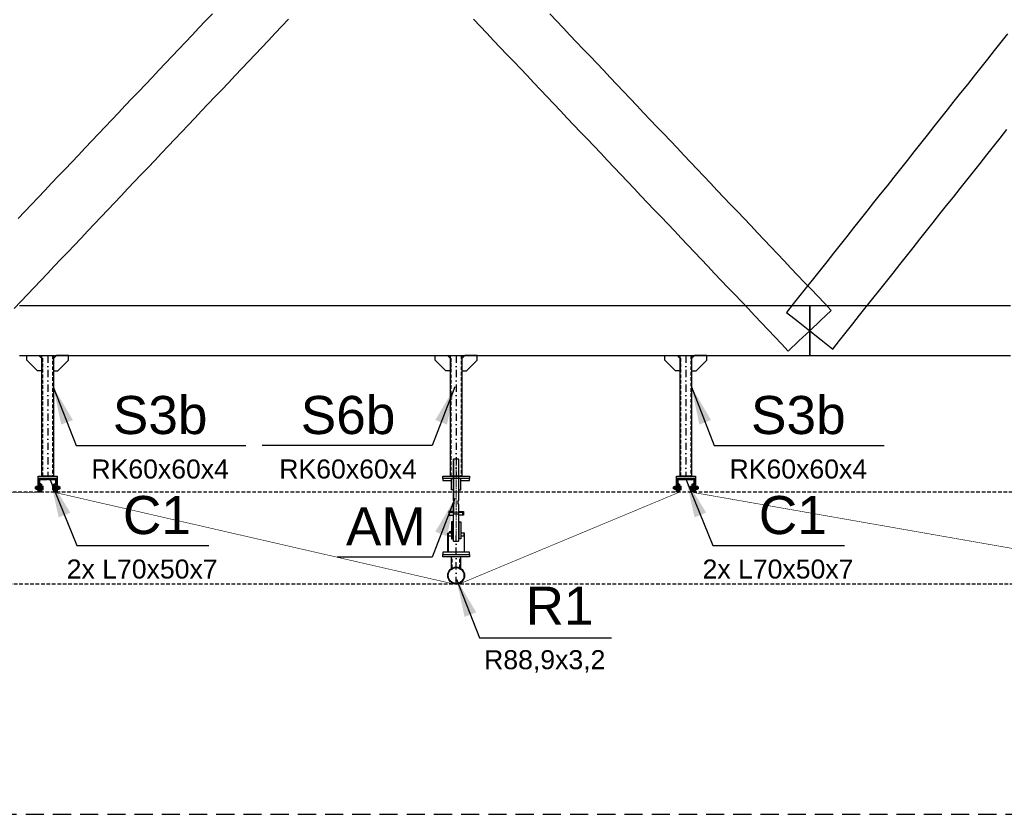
# Model space of a CAD drawing. Header units: millimetres. Extents: x -34919 to 306996, y -293018 to -145733.
# Tile 46 of 256: x -4241 to 928, y -191038 to -186867. Entities that reach past the tile are written whole.
import ezdxf

# ---------------------------------------------------------------- set-up
doc = ezdxf.new("R2010")
doc.units = ezdxf.units.MM
doc.header["$LTSCALE"] = 3
for name, pattern in [('AM_ISO08W050', [18, 12, -1.5, 3, -1.5]), ('DASHDOT', [25.4, 12.7, -6.35, 0, -6.35]), ('DASHED2', [9.525, 6.35, -3.175]), ('HIDDEN', [9.525, 6.35, -3.175])]:
    doc.linetypes.add(name, pattern=pattern)
for name, color, linetype, lineweight in [('-KONTURY', 7, 'Continuous', 18), ('AAA Widok', 2, 'Continuous', 25), ('AM_0', 7, 'Continuous', 15), ('AM_7', 4, 'AM_ISO08W050', 15), ('SIATKA', 5, 'Continuous', 18)]:
    doc.layers.add(name, color=color, linetype=linetype, lineweight=lineweight)
for name, color, linetype in [('AAA L-Opis', 3, 'Continuous'), ('ARF2000E0_BEARING_ROOF_KANTAVAT_KATTO', 7, 'Continuous'), ('blaszki', 6, 'Continuous'), ('poziome 1', 7, 'Continuous'), ('slupki', 7, 'Continuous'), ('stezenia', 4, 'Continuous'), ('STĘŻENIA_OPIS', 4, 'Continuous')]:
    doc.layers.add(name, color=color, linetype=linetype)
doc.styles.get("Standard").update_dxf_attribs({"font": 'arial.ttf', "height": 25})
doc.dimstyles.new('STANDARD-100', dxfattribs={"dimscale": 100, "dimtxt": 2, "dimasz": 2, "dimexe": 0, "dimexo": 0, "dimgap": 0.6, "dimtad": 1, "dimdec": 0, "dimzin": 12, "dimdsep": 46, "dimtxsty": 'Standard', "dimcen": 1, "dimclrd": 256, "dimclre": 256, "dimclrt": 2, "dimadec": 0, "dimazin": 0, "dimtfac": 1, "dimtdec": 0, "dimtmove": 0, "dimatfit": 3, "dimfxl": 0, "dimtolj": 1, "dimtzin": 0, "dimarcsym": 0})

# ---------------------------------------------------------------- blocks, each defined once
blk = doc.blocks.new('A$C09B41FFC')
at = {"layer": 'AAA L-Opis', "color": 7}
for p, q in [((-13, 500), (-13, 284.6)), ((13, 500), (13, 284.6)), ((-13, 264.6), (-13, 214.6)), ((13, 264.6), (13, 214.6)), ((-15, 214.6), (15, 214.6))]:
    blk.add_line(p, q, dxfattribs=at)
at = {"layer": 'AAA Widok', "color": 7}
for p, q in [((-16, 222.6), (-16, 226.6)), ((16, 222.6), (16, 226.6)), ((-16.3, 172.6), (-15, 172.6)), ((-15.3, 171.6), (-15, 171.6)), ((15, 172.6), (16.2, 172.6)), ((15, 171.6), (15.2, 171.6)), ((-16.3, 82), (-15, 82)), ((-16.3, 82), (-15, 82)), ((-15.3, 83), (-15, 83)), ((16.2, 82, 0), (15, 82, 0)), ((21.2, 82), (20, 82))]:
    blk.add_line(p, q, dxfattribs=at)
for points in [[(15, 284.6), (15, 498), (13, 500), (-13, 500), (-15, 498), (-15, 284.6)], [(-15, 264.6), (-10.5, 264.6), (-10.5, 284.6), (-15, 284.6)], [(-15, 264.6), (-15, 72), (-13, 70), (13, 70), (15, 72), (15, 264.6)], [(15, 264.6), (10.5, 264.6), (10.5, 284.6), (15, 284.6)], [(-15, 226.6), (-38.1, 226.6), (-38.1, 222.6), (-15, 222.6)], [(-15, 222.6), (-38.1, 222.6), (-38.1, 207.6), (-15, 207.6)], [(15, 226.6), (38.1, 226.6), (38.1, 222.6), (15, 222.6)], [(15, 222.6), (38.1, 222.6), (38.1, 207.6), (15, 207.6)], [(-25, 112), (-41.2, 112), (-41.2, 98), (-25, 98)], [(25, 98), (41.3, 98), (41.3, 112), (25, 112)]]:
    blk.add_lwpolyline(points, dxfattribs=at)
at = {"layer": 'AAA Widok', "color": 7, "elevation": 0}
for points in [[(-25, 400), (-70, 400), (-70, 388), (-25, 388)], [(25, 388), (70, 388), (70, 400), (25, 400)], [(-44.4, 12), (-44.4, 112), (-41.2, 112), (-41.2, 12)], [(44.5, 12), (44.5, 112), (41.3, 112), (41.3, 12)]]:
    blk.add_lwpolyline(points, dxfattribs=at)
for points in [[(-25, 340), (-25, 400), (-14.3, 400), (-13.3, 399), (-13.3, 341), (-14.3, 340)], [(25, 340), (25, 400), (14.2, 400), (13.2, 399), (13.2, 341), (14.2, 340)]]:
    blk.add_lwpolyline(points, close=True, dxfattribs=at)
at = {"layer": 'AAA Widok', "color": 7}
for points in [[(-38.1, 207.6), (-35.2, 207.6), (-35.2, 222.6), (-38.1, 222.6)], [(38.1, 207.6), (35.2, 207.6), (35.2, 222.6), (38.1, 222.6)], [(-25, 172.6), (-25, 82), (-16.3, 82), (-15.3, 83), (-15.3, 171.6), (-16.3, 172.6)], [(25, 172.6), (25, 82), (16.2, 82), (15.2, 83), (15.2, 171.6), (16.2, 172.6)]]:
    blk.add_lwpolyline(points, close=True, dxfattribs=at)
blk.add_circle((-30, 118.7), 4, dxfattribs=at)
at = {"layer": 'AM_0', "color": 7}
for points in [[(-25, 112), (-25, 113), (-26, 112)], [(25, 112), (25, 113), (26, 112)]]:
    blk.add_solid(points, dxfattribs=at)
at = {"layer": 'AM_7', "color": 7}
blk.add_line((0, 500), (0, 70), dxfattribs=at)
at = {"layer": 'SIATKA', "color": 7}
blk.add_line((-15, 222.6), (15, 222.6), dxfattribs=at)

msp = doc.modelspace()

# ---------------------------------------------------------------- hatches: boundary and pattern name
at = {"layer": '-KONTURY'}
h = msp.add_hatch(dxfattribs=at)
h.set_pattern_fill('ANSI31', color=256, scale=0.5, style=0)
h.set_pattern_definition([(45, (-46775.9086, -76248.8592), (-1.122532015, 1.122532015), [])])
h.paths.add_polyline_path([(-4132.519, -189321.249), (-4133.719, -189321.249), (-4136.519, -189318.449), (-4136.519, -189304.749), (-4132.519, -189304.749)])
h.paths.add_polyline_path([(-4132.519, -189344.749), (-4136.519, -189344.749), (-4136.519, -189331.049), (-4133.719, -189328.249), (-4132.519, -189328.249)])
h = msp.add_hatch(dxfattribs=at)
h.set_pattern_fill('ANSI31', color=256, scale=0.5, angle=90, style=0)
h.set_pattern_definition([(135, (-46825.2196, -76246.8592), (-1.122532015, -1.122532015), [])])
h.paths.add_polyline_path([(-4128.519, -189321.249), (-4128.519, -189304.749), (-4124.519, -189304.749), (-4124.519, -189321.249)])
h.paths.add_polyline_path([(-4128.519, -189344.749), (-4128.519, -189328.249), (-4124.519, -189328.249), (-4124.519, -189330.749), (-4124.519, -189344.749)])
h = msp.add_hatch(dxfattribs=at)
h.set_pattern_fill('ANSI31', color=256, scale=0.5, style=0)
h.set_pattern_definition([(45, (81396.2807, -167548.1045), (-1.122532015, 1.122532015), [])])
h.paths.add_polyline_path([(-4058.519, -189321.249), (-4058.519, -189304.749), (-4062.519, -189304.749), (-4062.519, -189321.249)])
h.paths.add_polyline_path([(-4058.519, -189344.749), (-4058.519, -189328.249), (-4062.519, -189328.249), (-4062.519, -189330.749), (-4062.519, -189344.749)])
h = msp.add_hatch(dxfattribs=at)
h.set_pattern_fill('ANSI31', color=256, scale=0.5, angle=-90, style=0)
h.set_pattern_definition([(315, (81394.2807, -167597.4155), (1.122532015, 1.122532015), [])])
h.paths.add_polyline_path([(-4054.519, -189321.249), (-4053.319, -189321.249), (-4050.519, -189318.449), (-4050.519, -189304.749), (-4054.519, -189304.749)])
h.paths.add_polyline_path([(-4054.519, -189344.749), (-4050.519, -189344.749), (-4050.519, -189331.049), (-4053.319, -189328.249), (-4054.519, -189328.249)])
h = msp.add_hatch(dxfattribs=at)
h.set_pattern_fill('ANSI31', color=256, scale=0.5, style=0)
h.set_pattern_definition([(45, (-43425.7643, -76248.8592), (-1.122532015, 1.122532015), [])])
h.paths.add_polyline_path([(-782.375, -189321.249), (-783.575, -189321.249), (-786.375, -189318.449), (-786.375, -189304.749), (-782.375, -189304.749)])
h.paths.add_polyline_path([(-782.375, -189344.749), (-786.375, -189344.749), (-786.375, -189331.049), (-783.575, -189328.249), (-782.375, -189328.249)])
h = msp.add_hatch(dxfattribs=at)
h.set_pattern_fill('ANSI31', color=256, scale=0.5, angle=90, style=0)
h.set_pattern_definition([(135, (-43475.0753, -76246.8592), (-1.122532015, -1.122532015), [])])
h.paths.add_polyline_path([(-778.375, -189321.249), (-778.375, -189304.749), (-774.375, -189304.749), (-774.375, -189321.249)])
h.paths.add_polyline_path([(-778.375, -189344.749), (-778.375, -189328.249), (-774.375, -189328.249), (-774.375, -189330.749), (-774.375, -189344.749)])
h = msp.add_hatch(dxfattribs=at)
h.set_pattern_fill('ANSI31', color=256, scale=0.5, style=0)
h.set_pattern_definition([(45, (84746.425, -167548.1045), (-1.122532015, 1.122532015), [])])
h.paths.add_polyline_path([(-708.375, -189321.249), (-708.375, -189304.749), (-712.375, -189304.749), (-712.375, -189321.249)])
h.paths.add_polyline_path([(-708.375, -189344.749), (-708.375, -189328.249), (-712.375, -189328.249), (-712.375, -189330.749), (-712.375, -189344.749)])
h = msp.add_hatch(dxfattribs=at)
h.set_pattern_fill('ANSI31', color=256, scale=0.5, angle=-90, style=0)
h.set_pattern_definition([(315, (84744.425, -167597.4155), (1.122532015, 1.122532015), [])])
h.paths.add_polyline_path([(-704.375, -189321.249), (-703.175, -189321.249), (-700.375, -189318.449), (-700.375, -189304.749), (-704.375, -189304.749)])
h.paths.add_polyline_path([(-704.375, -189344.749), (-700.375, -189344.749), (-700.375, -189331.049), (-703.175, -189328.249), (-704.375, -189328.249)])
at = {"layer": 'slupki'}
h = msp.add_hatch(dxfattribs=at)
h.set_pattern_fill('ANSI32')
h.set_pattern_definition([(45, (-55453.284, -193820.889), (-6.7351921, 6.7351921), []), (45, (-55448.7935, -193820.889), (-6.7351921, 6.7351921), [])])
h.paths.add_polyline_path([(-4143.519, -189274.749), (-4093.519, -189274.749), (-4093.519, -189276.66, -0.41421356), (-4098.608, -189281.749), (-4136.519, -189281.749), (-4136.519, -189339.66, -0.41421356), (-4141.608, -189344.749), (-4143.519, -189344.749)])
h.paths.add_polyline_path([(-4093.519, -189276.66), (-4093.519, -189274.749), (-4043.519, -189274.749), (-4043.519, -189344.749), (-4045.431, -189344.749, -0.41421356), (-4050.519, -189339.66), (-4050.519, -189281.749), (-4088.431, -189281.749, -0.41421356)])
h = msp.add_hatch(dxfattribs=at)
h.set_pattern_fill('ANSI32')
h.set_pattern_definition([(45, (-52103.139, -193820.889), (-6.7351921, 6.7351921), []), (45, (-52098.649, -193820.889), (-6.7351921, 6.7351921), [])])
h.paths.add_polyline_path([(-793.375, -189274.749), (-743.375, -189274.749), (-743.375, -189276.66, -0.41421356), (-748.464, -189281.749), (-786.375, -189281.749), (-786.375, -189339.66, -0.41421356), (-791.464, -189344.749), (-793.375, -189344.749)])
h.paths.add_polyline_path([(-743.375, -189276.66), (-743.375, -189274.749), (-693.375, -189274.749), (-693.375, -189344.749), (-695.286, -189344.749, -0.41421356), (-700.375, -189339.66), (-700.375, -189281.749), (-738.286, -189281.749, -0.41421356)])

# ---------------------------------------------------------------- linework, layer by layer
at = {"layer": '-KONTURY'}
for p, q in [((-4133.719, -189321.249, 0), (-4133.719, -189328.249, 0)), ((-4124.519, -189321.249, 0), (-4128.519, -189321.249, 0)), ((-4124.519, -189328.249, 0), (-4128.519, -189328.249, 0)), ((-4062.519, -189321.249, 0), (-4058.519, -189321.249, 0)), ((-4062.519, -189328.249, 0), (-4058.519, -189328.249, 0)), ((-4053.319, -189321.249, 0), (-4053.319, -189328.249, 0)), ((-783.575, -189321.249, 0), (-783.575, -189328.249, 0)), ((-774.375, -189321.249, 0), (-778.375, -189321.249, 0)), ((-774.375, -189328.249, 0), (-778.375, -189328.249, 0)), ((-712.375, -189321.249, 0), (-708.375, -189321.249, 0)), ((-712.375, -189328.249, 0), (-708.375, -189328.249, 0)), ((-703.175, -189321.249, 0), (-703.175, -189328.249, 0))]:
    msp.add_line(p, q, dxfattribs=at)
at = {"layer": '-KONTURY', "extrusion": (0, 1, 0)}
for points, elevation in [([(4118.019, 0), (4159.619, 0)], -189324.749), ([(4129.019, 0), (4159.519, 0)], -189320.669), ([(4129.019, 0), (4159.519, 0)], -189328.829), ([(4129.019, 0), (4158.599, 0)], -189319.749), ([(4129.019, 0), (4158.599, 0)], -189329.749), ([(4145.419, 0), (4154.019, 0)], -189324.749), ([(4146.639, 0), (4152.799, 0)], -189315.509), ([(4146.639, 0), (4152.799, 0)], -189320.129), ([(4146.639, 0), (4152.799, 0)], -189329.369), ([(4146.639, 0), (4152.799, 0)], -189333.989), ([(4143.419, 0), (4145.619, 0)], -189324.749), ([(4143.519, 0), (4145.519, 0)], -189314.749), ([(4145.519, 0), (4143.519, 0)], -189334.749), ([(4124.519, 0), (4128.099, 0)], -189320.155), ([(4124.519, 0), (4128.099, 0)], -189329.343), ([(4123.919, 0), (4124.519, 0)], -189317.049), ([(4123.919, 0), (4124.519, 0)], -189332.449), ([(4118.88, 0), (4123.919, 0)], -189314.931), ([(4118.88, 0), (4123.919, 0)], -189319.839), ([(4118.88, 0), (4123.919, 0)], -189329.659), ([(4118.88, 0), (4123.919, 0)], -189334.566), ([(4069.019, 0), (4027.419, 0)], -189324.749), ([(4068.159, 0), (4063.119, 0)], -189314.931), ([(4068.159, 0), (4063.119, 0)], -189319.839), ([(4068.159, 0), (4063.119, 0)], -189329.659), ([(4068.159, 0), (4063.119, 0)], -189334.566), ([(4063.119, 0), (4062.519, 0)], -189317.049), ([(4063.119, 0), (4062.519, 0)], -189332.449), ([(4062.519, 0), (4058.939, 0)], -189320.155), ([(4062.519, 0), (4058.939, 0)], -189329.343), ([(4058.019, 0), (4028.439, 0)], -189319.749), ([(4058.019, 0), (4027.519, 0)], -189320.669), ([(4058.019, 0), (4027.519, 0)], -189328.829), ([(4058.019, 0), (4028.439, 0)], -189329.749), ([(4043.619, 0), (4041.419, 0)], -189324.749), ([(4043.519, 0), (4041.519, 0)], -189314.749), ([(4041.519, 0), (4043.519, 0)], -189334.749), ([(4041.619, 0), (4033.019, 0)], -189324.749), ([(4040.399, 0), (4034.239, 0)], -189315.509), ([(4040.399, 0), (4034.239, 0)], -189320.129), ([(4040.399, 0), (4034.239, 0)], -189329.369), ([(4040.399, 0), (4034.239, 0)], -189333.989), ([(767.875, 0), (809.475, 0)], -189324.749), ([(778.875, 0), (809.375, 0)], -189320.669), ([(778.875, 0), (809.375, 0)], -189328.829), ([(778.875, 0), (808.455, 0)], -189319.749), ([(778.875, 0), (808.455, 0)], -189329.749), ([(795.275, 0), (803.875, 0)], -189324.749), ([(796.495, 0), (802.655, 0)], -189315.509), ([(796.495, 0), (802.655, 0)], -189320.129), ([(796.495, 0), (802.655, 0)], -189329.369), ([(796.495, 0), (802.655, 0)], -189333.989), ([(793.275, 0), (795.475, 0)], -189324.749), ([(793.375, 0), (795.375, 0)], -189314.749), ([(795.375, 0), (793.375, 0)], -189334.749), ([(774.375, 0), (777.955, 0)], -189320.155), ([(774.375, 0), (777.955, 0)], -189329.343), ([(773.775, 0), (774.375, 0)], -189317.049), ([(773.775, 0), (774.375, 0)], -189332.449), ([(768.736, 0), (773.775, 0)], -189314.931), ([(768.736, 0), (773.775, 0)], -189319.839), ([(768.736, 0), (773.775, 0)], -189329.659), ([(768.736, 0), (773.775, 0)], -189334.566), ([(718.875, 0), (677.275, 0)], -189324.749), ([(718.014, 0), (712.975, 0)], -189314.931), ([(718.014, 0), (712.975, 0)], -189319.839), ([(718.014, 0), (712.975, 0)], -189329.659), ([(718.014, 0), (712.975, 0)], -189334.566), ([(712.975, 0), (712.375, 0)], -189317.049), ([(712.975, 0), (712.375, 0)], -189332.449), ([(712.375, 0), (708.795, 0)], -189320.155), ([(712.375, 0), (708.795, 0)], -189329.343), ([(707.875, 0), (678.295, 0)], -189319.749), ([(707.875, 0), (677.375, 0)], -189320.669), ([(707.875, 0), (677.375, 0)], -189328.829), ([(707.875, 0), (678.295, 0)], -189329.749), ([(693.475, 0), (691.275, 0)], -189324.749), ([(693.375, 0), (691.375, 0)], -189314.749), ([(691.375, 0), (693.375, 0)], -189334.749), ([(691.475, 0), (682.875, 0)], -189324.749), ([(690.255, 0), (684.095, 0)], -189315.509), ([(690.255, 0), (684.095, 0)], -189320.129), ([(690.255, 0), (684.095, 0)], -189329.369), ([(690.255, 0), (684.095, 0)], -189333.989)]:
    msp.add_lwpolyline(points, dxfattribs=dict(at, elevation=elevation))
at = {"layer": '-KONTURY', "extrusion": (0.707107, -0.707107, 0)}
for points, elevation in [([(-136811.153, 0), (-136809.852, 0)], 130928.705), ([(-136724.886, 0), (-136723.585, 0)], 131027.813), ([(-134442.243, 0), (-134440.942, 0)], 133297.614), ([(-134355.976, 0), (-134354.675, 0)], 133396.722)]:
    msp.add_lwpolyline(points, dxfattribs=dict(at, elevation=elevation))
at = {"layer": '-KONTURY', "extrusion": (1, 0, 0)}
for points, elevation in [([(-189320.669, 0), (-189328.829, 0)], -4159.519), ([(-189319.749, 0), (-189329.749, 0)], -4158.599), ([(-189332.049, 0), (-189317.449, 0)], -4153.919), ([(-189314.749, 0), (-189334.749, 0)], -4145.519), ([(-189332.049, 0), (-189317.449, 0)], -4145.519), ([(-189334.749, 0), (-189314.749, 0)], -4143.519), ([(-189319.749, 0), (-189329.749, 0)], -4129.019), ([(-189320.155, 0), (-189317.049, 0)], -4124.519), ([(-189329.343, 0), (-189320.155, 0)], -4124.519), ([(-189332.449, 0), (-189329.343, 0)], -4124.519), ([(-189314.931, 0), (-189317.049, 0)], -4123.919), ([(-189317.049, 0), (-189332.449, 0)], -4123.919), ([(-189332.449, 0), (-189334.566, 0)], -4123.919), ([(-189333.249, 0), (-189316.249, 0)], -4118.119), ([(-189333.249, 0), (-189316.249, 0)], -4068.919), ([(-189314.931, 0), (-189317.049, 0)], -4063.119), ([(-189317.049, 0), (-189332.449, 0)], -4063.119), ([(-189332.449, 0), (-189334.566, 0)], -4063.119), ([(-189320.155, 0), (-189317.049, 0)], -4062.519), ([(-189329.343, 0), (-189320.155, 0)], -4062.519), ([(-189332.449, 0), (-189329.343, 0)], -4062.519), ([(-189319.749, 0), (-189329.749, 0)], -4058.019), ([(-189334.749, 0), (-189314.749, 0)], -4043.519), ([(-189314.749, 0), (-189334.749, 0)], -4041.519), ([(-189332.049, 0), (-189317.449, 0)], -4041.519), ([(-189332.049, 0), (-189317.449, 0)], -4033.119), ([(-189319.749, 0), (-189329.749, 0)], -4028.439), ([(-189320.669, 0), (-189328.829, 0)], -4027.519), ([(-189320.669, 0), (-189328.829, 0)], -809.375), ([(-189319.749, 0), (-189329.749, 0)], -808.455), ([(-189332.049, 0), (-189317.449, 0)], -803.775), ([(-189314.749, 0), (-189334.749, 0)], -795.375), ([(-189332.049, 0), (-189317.449, 0)], -795.375), ([(-189334.749, 0), (-189314.749, 0)], -793.375), ([(-189319.749, 0), (-189329.749, 0)], -778.875), ([(-189320.155, 0), (-189317.049, 0)], -774.375), ([(-189329.343, 0), (-189320.155, 0)], -774.375), ([(-189332.449, 0), (-189329.343, 0)], -774.375), ([(-189314.931, 0), (-189317.049, 0)], -773.775), ([(-189317.049, 0), (-189332.449, 0)], -773.775), ([(-189332.449, 0), (-189334.566, 0)], -773.775), ([(-189333.249, 0), (-189316.249, 0)], -767.975), ([(-189333.249, 0), (-189316.249, 0)], -718.775), ([(-189314.931, 0), (-189317.049, 0)], -712.975), ([(-189317.049, 0), (-189332.449, 0)], -712.975), ([(-189332.449, 0), (-189334.566, 0)], -712.975), ([(-189320.155, 0), (-189317.049, 0)], -712.375), ([(-189329.343, 0), (-189320.155, 0)], -712.375), ([(-189332.449, 0), (-189329.343, 0)], -712.375), ([(-189319.749, 0), (-189329.749, 0)], -707.875), ([(-189334.749, 0), (-189314.749, 0)], -693.375), ([(-189314.749, 0), (-189334.749, 0)], -691.375), ([(-189332.049, 0), (-189317.449, 0)], -691.375), ([(-189332.049, 0), (-189317.449, 0)], -682.975), ([(-189319.749, 0), (-189329.749, 0)], -678.295), ([(-189320.669, 0), (-189328.829, 0)], -677.375)]:
    msp.add_lwpolyline(points, dxfattribs=dict(at, elevation=elevation))
at = {"layer": '-KONTURY', "extrusion": (-0.707107, -0.707107, 0)}
for points, elevation in [([(130935.776, 0), (130934.474, 0)], 136816.923), ([(131022.043, 0), (131020.741, 0)], 136717.815), ([(133304.686, 0), (133303.384, 0)], 134448.013), ([(133390.953, 0), (133389.651, 0)], 134348.905)]:
    msp.add_lwpolyline(points, dxfattribs=dict(at, elevation=elevation))
at = {"layer": '-KONTURY', "extrusion": (0.866025, -0.5, 0)}
for points, elevation in [([(-166028.44, 0), (-166030.68, 0)], 91061.325), ([(-166041.364, 0), (-166039.124, 0)], 91075.9), ([(-166027.984, 0), (-166026.463, 0)], 91100.229), ([(-165985.619, 0), (-165987.141, 0)], 91134.337), ([(-165972.24, 0), (-165974.48, 0)], 91158.666), ([(-165985.164, 0), (-165982.924, 0)], 91173.241), ([(-164353.368, 0), (-164355.608, 0)], 93962.635), ([(-164366.292, 0), (-164364.052, 0)], 93977.21), ([(-164352.912, 0), (-164351.391, 0)], 94001.539), ([(-164310.547, 0), (-164312.068, 0)], 94035.647), ([(-164297.168, 0), (-164299.408, 0)], 94059.976), ([(-164310.092, 0), (-164307.852, 0)], 94074.551)]:
    msp.add_lwpolyline(points, dxfattribs=dict(at, elevation=elevation))
at = {"layer": '-KONTURY', "extrusion": (0.866025, 0.5, 0)}
for points, elevation in [([(-161891.645, 0), (-161889.405, 0)], -98263.424), ([(-161878.72, 0), (-161880.961, 0)], -98248.849), ([(-161892.1, 0), (-161893.621, 0)], -98224.52), ([(-161934.465, 0), (-161932.944, 0)], -98190.412), ([(-161947.845, 0), (-161945.605, 0)], -98166.083), ([(-161934.92, 0), (-161937.161, 0)], -98151.508), ([(-163566.717, 0), (-163564.477, 0)], -95362.114), ([(-163553.793, 0), (-163556.033, 0)], -95347.539), ([(-163567.172, 0), (-163568.693, 0)], -95323.21), ([(-163609.537, 0), (-163608.016, 0)], -95289.102), ([(-163622.917, 0), (-163620.677, 0)], -95264.773), ([(-163609.993, 0), (-163612.233, 0)], -95250.198)]:
    msp.add_lwpolyline(points, dxfattribs=dict(at, elevation=elevation))
at = {"layer": '-KONTURY', "elevation": 0}
for points in [[(-4132.519, -189304.749), (-4132.519, -189344.749), (-4136.519, -189344.749), (-4136.519, -189304.749)], [(-4132.519, -189304.749), (-4132.519, -189344.749), (-4136.519, -189344.749), (-4136.519, -189304.749)], [(-4124.519, -189304.749), (-4124.519, -189344.749), (-4128.519, -189344.749), (-4128.519, -189304.749)], [(-4062.519, -189304.749), (-4062.519, -189344.749), (-4058.519, -189344.749), (-4058.519, -189304.749)], [(-4054.519, -189304.749), (-4054.519, -189344.749), (-4050.519, -189344.749), (-4050.519, -189304.749)], [(-4054.519, -189304.749), (-4054.519, -189344.749), (-4050.519, -189344.749), (-4050.519, -189304.749)], [(-782.375, -189304.749), (-782.375, -189344.749), (-786.375, -189344.749), (-786.375, -189304.749)], [(-782.375, -189304.749), (-782.375, -189344.749), (-786.375, -189344.749), (-786.375, -189304.749)], [(-774.375, -189304.749), (-774.375, -189344.749), (-778.375, -189344.749), (-778.375, -189304.749)], [(-712.375, -189304.749), (-712.375, -189344.749), (-708.375, -189344.749), (-708.375, -189304.749)], [(-704.375, -189304.749), (-704.375, -189344.749), (-700.375, -189344.749), (-700.375, -189304.749)], [(-704.375, -189304.749), (-704.375, -189344.749), (-700.375, -189344.749), (-700.375, -189304.749)]]:
    msp.add_lwpolyline(points, close=True, dxfattribs=at)
for points in [[(-4136.519, -189318.449), (-4133.719, -189321.249), (-4132.519, -189321.249)], [(-4136.519, -189331.049), (-4133.719, -189328.249), (-4132.519, -189328.249)], [(-4129.019, -189319.749), (-4128.099, -189320.155)], [(-4129.019, -189329.749), (-4128.099, -189329.343)], [(-4058.019, -189319.749), (-4058.939, -189320.155)], [(-4058.019, -189329.749), (-4058.939, -189329.343)], [(-4050.519, -189318.449), (-4053.319, -189321.249), (-4054.519, -189321.249)], [(-4050.519, -189331.049), (-4053.319, -189328.249), (-4054.519, -189328.249)], [(-786.375, -189318.449), (-783.575, -189321.249), (-782.375, -189321.249)], [(-786.375, -189331.049), (-783.575, -189328.249), (-782.375, -189328.249)], [(-778.875, -189319.749), (-777.955, -189320.155)], [(-778.875, -189329.749), (-777.955, -189329.343)], [(-707.875, -189319.749), (-708.795, -189320.155)], [(-707.875, -189329.749), (-708.795, -189329.343)], [(-700.375, -189318.449), (-703.175, -189321.249), (-704.375, -189321.249)], [(-700.375, -189331.049), (-703.175, -189328.249), (-704.375, -189328.249)]]:
    msp.add_lwpolyline(points, dxfattribs=at)
at = {"layer": '-KONTURY', "linetype": 'HIDDEN', "const_width": 3, "elevation": 0}
for points in [[(-4130.519, -189348.524), (-4130.519, -189298.524)], [(-4056.519, -189298.524), (-4056.519, -189348.524)], [(-780.375, -189348.524), (-780.375, -189298.524)], [(-706.375, -189298.524), (-706.375, -189348.524)], [(-4130.519, -189348.524), (-4768.519, -189348.524)], [(-1949.349, -189832.228), (-4056.519, -189348.524)], [(-780.375, -189348.524), (-1928.892, -189827.592)], [(2050.651, -189832.228), (-706.375, -189348.524)]]:
    msp.add_lwpolyline(points, dxfattribs=at)
at = {"layer": '-KONTURY', "extrusion": (0.487829, -0.872939, 0)}
for points, elevation in [([(-95960.426, 0), (-95959.372, 0)], 163251.221), ([(-95902.428, 0), (-95903.482, 0)], 163292.98), ([(-93035.953, 0), (-93034.899, 0)], 164885.517), ([(-92977.955, 0), (-92979.009, 0)], 164927.276)]:
    msp.add_lwpolyline(points, dxfattribs=dict(at, elevation=elevation))
at = {"layer": '-KONTURY', "extrusion": (-0.487829, -0.872939, 0)}
for points, elevation in [([(88755.639, 0), (88756.693, 0)], 167286.852), ([(88813.638, 0), (88812.583, 0)], 167245.093), ([(91680.112, 0), (91681.167, 0)], 165652.555), ([(91738.111, 0), (91737.056, 0)], 165610.797)]:
    msp.add_lwpolyline(points, dxfattribs=dict(at, elevation=elevation))
at = {"layer": '-KONTURY', "linetype": 'HIDDEN', "const_width": 3, "elevation": 0}
msp.add_lwpolyline([(-1949.349, -189832.228, 0.11190095), (-1928.892, -189827.592, 0.11190095)], format="xyb", dxfattribs=at)
at = {"layer": '-KONTURY'}
for centre, radius, start, end in [((-4149.43, -189317.819, 0), 4.085, 154.438469, 214.438469), ((-4138.25, -189324.749, 0), 15.265, 162.383031, 197.616969), ((-4149.43, -189331.679, 0), 4.085, 145.561531, 205.561531), ((-4150.008, -189317.819, 0), 4.085, 325.561531, 25.561531), ((-4161.188, -189324.749, 0), 15.265, 342.383031, 17.616969), ((-4150.008, -189331.679, 0), 4.085, 334.438469, 34.438469), ((-4122.457, -189317.385, 0), 4.338, 325.553128, 25.553128), ((-4134.347, -189324.749, 0), 16.227, 342.387526, 17.612474), ((-4122.457, -189332.113, 0), 4.338, 334.446872, 34.446872), ((-799.286, -189317.819, 0), 4.085, 154.438469, 214.438469), ((-788.106, -189324.749, 0), 15.265, 162.383031, 197.616969), ((-799.286, -189331.679, 0), 4.085, 145.561531, 205.561531), ((-799.864, -189317.819, 0), 4.085, 325.561531, 25.561531), ((-811.044, -189324.749, 0), 15.265, 342.383031, 17.616969), ((-799.864, -189331.679, 0), 4.085, 334.438469, 34.438469), ((-772.313, -189317.385, 0), 4.338, 325.553128, 25.553128), ((-784.202, -189324.749, 0), 16.227, 342.387526, 17.612474), ((-772.313, -189332.113, 0), 4.338, 334.446872, 34.446872)]:
    msp.add_arc(centre, radius, start, end, dxfattribs=at)
at = {"layer": '-KONTURY', "extrusion": (0, 0, -1)}
for centre, radius, start, end in [((4052.692, -189324.749, 0), 16.227, 342.387526, 17.612474), ((4064.581, -189317.385, 0), 4.338, 325.553128, 25.553128), ((4064.581, -189332.113, 0), 4.338, 334.446872, 34.446872), ((4025.85, -189324.749, 0), 15.265, 342.383031, 17.616969), ((4037.03, -189317.819, 0), 4.085, 325.561531, 25.561531), ((4037.03, -189331.679, 0), 4.085, 334.438469, 34.438469), ((4037.608, -189317.819, 0), 4.085, 154.438469, 214.438469), ((4048.788, -189324.749, 0), 15.265, 162.383031, 197.616969), ((4037.608, -189331.679, 0), 4.085, 145.561531, 205.561531), ((702.548, -189324.749, 0), 16.227, 342.387526, 17.612474), ((714.437, -189317.385, 0), 4.338, 325.553128, 25.553128), ((714.437, -189332.113, 0), 4.338, 334.446872, 34.446872), ((675.706, -189324.749, 0), 15.265, 342.383031, 17.616969), ((686.886, -189317.819, 0), 4.085, 325.561531, 25.561531), ((686.886, -189331.679, 0), 4.085, 334.438469, 34.438469), ((687.464, -189317.819, 0), 4.085, 154.438469, 214.438469), ((698.644, -189324.749, 0), 15.265, 162.383031, 197.616969), ((687.464, -189331.679, 0), 4.085, 145.561531, 205.561531)]:
    msp.add_arc(centre, radius, start, end, dxfattribs=at)
at = {"color": 4, "linetype": 'DASHED2'}
for p, q in [((-5676.685, -189344.749, 0), (29443.668, -189344.749, 0)), ((-5671.516, -189829.228, 0), (29441.729, -189829.228, 0))]:
    msp.add_line(p, q, dxfattribs=at)
at = {"layer": 'ARF2000E0_BEARING_ROOF_KANTAVAT_KATTO'}
for points in [[(-3229.263, -186836.579), (-3264.42, -186873.638), (-3299.576, -186910.698), (-3334.732, -186947.757), (-3369.888, -186984.817), (-3405.045, -187021.876), (-3440.201, -187058.935), (-3475.357, -187095.995), (-3510.513, -187133.054), (-3545.67, -187170.113), (-3580.826, -187207.173), (-3615.982, -187244.232), (-3651.138, -187281.292), (-3686.295, -187318.351), (-3721.451, -187355.41), (-3756.607, -187392.47), (-3791.763, -187429.529), (-3826.92, -187466.588), (-3862.076, -187503.648), (-3897.232, -187540.707), (-3932.388, -187577.767), (-3967.545, -187614.826), (-4002.701, -187651.885), (-4037.857, -187688.945), (-4073.013, -187726.004), (-4108.17, -187763.063), (-4143.326, -187800.123), (-4178.482, -187837.182), (-4213.638, -187874.242), (-4248.795, -187911.301)], [(-205.826, -188606.425), (-149.6, -188553.087), (-93.375, -188499.749), (-37.15, -188446.411), (19.076, -188393.073), (-16.08, -188356.013), (-51.237, -188318.954), (-86.393, -188281.895), (-121.549, -188244.835), (-156.705, -188207.776), (-191.862, -188170.717), (-227.018, -188133.657), (-262.174, -188096.598), (-297.33, -188059.538), (-332.487, -188022.479), (-367.643, -187985.42), (-402.799, -187948.36), (-437.955, -187911.301), (-473.112, -187874.242), (-508.268, -187837.182), (-543.424, -187800.123), (-578.58, -187763.063), (-613.737, -187726.004), (-648.893, -187688.945), (-684.049, -187651.885), (-719.205, -187614.826), (-754.362, -187577.767), (-789.518, -187540.707), (-824.674, -187503.648), (-859.83, -187466.588), (-894.987, -187429.529), (-930.143, -187392.47), (-965.299, -187355.41), (-1000.455, -187318.351), (-1035.612, -187281.292), (-1070.768, -187244.232), (-1105.924, -187207.173), (-1141.08, -187170.113), (-1176.237, -187133.054), (-1211.393, -187095.995), (-1246.549, -187058.935), (-1281.705, -187021.876), (-1316.862, -186984.817), (-1352.018, -186947.757), (-1387.174, -186910.698), (-1422.33, -186873.638), (-1457.487, -186836.579)], [(-4269.987, -188384.069), (-4234.83, -188347.009), (-4199.674, -188309.95), (-4164.518, -188272.891), (-4129.362, -188235.831), (-4094.205, -188198.772), (-4059.049, -188161.713), (-4023.893, -188124.653), (-3988.737, -188087.594), (-3953.58, -188050.534), (-3918.424, -188013.475), (-3883.268, -187976.416), (-3848.112, -187939.356), (-3812.955, -187902.297), (-3777.799, -187865.238), (-3742.643, -187828.178), (-3707.487, -187791.119), (-3672.33, -187754.059), (-3637.174, -187717), (-3602.018, -187679.941), (-3566.862, -187642.881), (-3531.705, -187605.822), (-3496.549, -187568.763), (-3461.393, -187531.703), (-3426.237, -187494.644), (-3391.08, -187457.584), (-3355.924, -187420.525), (-3320.768, -187383.466), (-3285.612, -187346.406), (-3250.455, -187309.347), (-3215.299, -187272.288), (-3180.143, -187235.228), (-3144.987, -187198.169), (-3109.83, -187161.109), (-3074.674, -187124.05), (-3039.518, -187086.991), (-3004.362, -187049.931), (-2969.205, -187012.872), (-2934.049, -186975.813), (-2898.893, -186938.753), (-2863.737, -186901.694), (-2828.58, -186864.634)], [(-1858.17, -186864.634), (-1823.013, -186901.694), (-1787.857, -186938.753), (-1752.701, -186975.813), (-1717.545, -187012.872), (-1682.388, -187049.931), (-1647.232, -187086.991), (-1612.076, -187124.05), (-1576.92, -187161.109), (-1541.763, -187198.169), (-1506.607, -187235.228), (-1471.451, -187272.288), (-1436.295, -187309.347), (-1401.138, -187346.406), (-1365.982, -187383.466), (-1330.826, -187420.525), (-1295.67, -187457.584), (-1260.513, -187494.644), (-1225.357, -187531.703), (-1190.201, -187568.763), (-1155.045, -187605.822), (-1119.888, -187642.881), (-1084.732, -187679.941), (-1049.576, -187717), (-1014.42, -187754.059), (-979.263, -187791.119), (-944.107, -187828.178), (-908.951, -187865.238), (-873.795, -187902.297), (-838.638, -187939.356), (-803.482, -187976.416), (-768.326, -188013.475), (-733.17, -188050.534), (-698.013, -188087.594), (-662.857, -188124.653), (-627.701, -188161.713), (-592.545, -188198.772), (-557.388, -188235.831), (-522.232, -188272.891), (-487.076, -188309.95), (-451.92, -188347.009), (-416.763, -188384.069), (-381.607, -188421.128), (-346.451, -188458.188), (-311.295, -188495.247), (-276.138, -188532.306), (-240.982, -188569.366), (-205.826, -188606.425)], [(945.362, -186941.298), (910.205, -186985.605), (875.049, -187029.911), (839.893, -187074.217), (804.737, -187118.523), (769.58, -187162.83), (734.424, -187207.136), (699.268, -187251.442), (664.112, -187295.748), (628.955, -187340.055), (593.799, -187384.361), (558.643, -187428.667), (523.487, -187472.973), (488.33, -187517.28), (453.174, -187561.586), (418.018, -187605.892), (382.862, -187650.198), (347.705, -187694.505), (312.549, -187738.811), (277.393, -187783.117), (242.237, -187827.423), (207.08, -187871.73), (171.924, -187916.036), (136.768, -187960.342), (101.612, -188004.648), (66.455, -188048.955), (31.299, -188093.261), (-3.857, -188137.567), (-39.013, -188181.873), (-74.17, -188226.18), (-109.326, -188270.486), (-144.482, -188314.792), (-179.638, -188359.098), (-214.795, -188403.405), (-154.085, -188451.577), (-93.375, -188499.749), (-32.665, -188547.921), (28.045, -188596.093), (63.201, -188551.787), (98.357, -188507.481), (133.514, -188463.175), (168.67, -188418.868), (203.826, -188374.562), (238.982, -188330.256), (274.139, -188285.95), (309.295, -188241.643), (344.451, -188197.337), (379.607, -188153.031), (414.764, -188108.725), (449.92, -188064.418), (485.076, -188020.112), (520.232, -187975.806), (555.389, -187931.5), (590.545, -187887.193), (625.701, -187842.887), (660.857, -187798.581), (696.014, -187754.275), (731.17, -187709.968), (766.326, -187665.662), (801.482, -187621.356), (836.639, -187577.05), (871.795, -187532.743), (906.951, -187488.437), (942.107, -187444.131)], [(-93.375, -188629.749), (-93.375, -188564.749), (-93.375, -188499.749), (-93.375, -188434.749), (-93.375, -188369.749), (-163.687, -188369.749), (-234, -188369.749), (-304.312, -188369.749), (-374.625, -188369.749), (-444.937, -188369.749), (-515.25, -188369.749), (-585.562, -188369.749), (-655.875, -188369.749), (-726.187, -188369.749), (-796.5, -188369.749), (-866.812, -188369.749), (-937.125, -188369.749), (-1007.437, -188369.749), (-1077.75, -188369.749), (-1148.062, -188369.749), (-1218.375, -188369.749), (-1288.687, -188369.749), (-1359, -188369.749), (-1429.312, -188369.749), (-1499.625, -188369.749), (-1569.937, -188369.749), (-1640.25, -188369.749), (-1710.562, -188369.749), (-1780.875, -188369.749), (-1851.187, -188369.749), (-1921.5, -188369.749), (-1991.812, -188369.749), (-2062.125, -188369.749), (-2132.437, -188369.749), (-2202.75, -188369.749), (-2273.062, -188369.749), (-2343.375, -188369.749), (-2413.687, -188369.749), (-2484, -188369.749), (-2554.312, -188369.749), (-2624.625, -188369.749), (-2694.937, -188369.749), (-2765.25, -188369.749), (-2835.562, -188369.749), (-2905.875, -188369.749), (-2976.187, -188369.749), (-3046.5, -188369.749), (-3116.812, -188369.749), (-3187.125, -188369.749), (-3257.437, -188369.749), (-3327.75, -188369.749), (-3398.062, -188369.749), (-3468.375, -188369.749), (-3538.687, -188369.749), (-3609, -188369.749), (-3679.312, -188369.749), (-3749.625, -188369.749), (-3819.937, -188369.749), (-3890.25, -188369.749), (-3960.562, -188369.749), (-4030.875, -188369.749), (-4101.187, -188369.749), (-4171.5, -188369.749), (-4241.812, -188369.749)], [(961.313, -188369.749), (891, -188369.749), (820.688, -188369.749), (750.375, -188369.749), (680.063, -188369.749), (609.75, -188369.749), (539.438, -188369.749), (469.125, -188369.749), (398.813, -188369.749), (328.5, -188369.749), (258.188, -188369.749), (187.875, -188369.749), (117.563, -188369.749), (47.25, -188369.749), (-23.062, -188369.749), (-93.375, -188369.749), (-93.375, -188434.749), (-93.375, -188499.749), (-93.375, -188564.749), (-93.375, -188629.749), (-23.062, -188629.749), (47.25, -188629.749), (117.563, -188629.749), (187.875, -188629.749), (258.188, -188629.749), (328.5, -188629.749), (398.813, -188629.749), (469.125, -188629.749), (539.438, -188629.749), (609.75, -188629.749), (680.063, -188629.749), (750.375, -188629.749), (820.688, -188629.749), (891, -188629.749), (961.313, -188629.749)], [(-4241.812, -188629.749), (-4171.5, -188629.749), (-4101.187, -188629.749), (-4030.875, -188629.749), (-3960.562, -188629.749), (-3890.25, -188629.749), (-3819.937, -188629.749), (-3749.625, -188629.749), (-3679.312, -188629.749), (-3609, -188629.749), (-3538.687, -188629.749), (-3468.375, -188629.749), (-3398.062, -188629.749), (-3327.75, -188629.749), (-3257.437, -188629.749), (-3187.125, -188629.749), (-3116.812, -188629.749), (-3046.5, -188629.749), (-2976.187, -188629.749), (-2905.875, -188629.749), (-2835.562, -188629.749), (-2765.25, -188629.749), (-2694.937, -188629.749), (-2624.625, -188629.749), (-2554.312, -188629.749), (-2484, -188629.749), (-2413.687, -188629.749), (-2343.375, -188629.749), (-2273.062, -188629.749), (-2202.75, -188629.749), (-2132.437, -188629.749), (-2062.125, -188629.749), (-1991.812, -188629.749), (-1921.5, -188629.749), (-1851.187, -188629.749), (-1780.875, -188629.749), (-1710.562, -188629.749), (-1640.25, -188629.749), (-1569.937, -188629.749), (-1499.625, -188629.749), (-1429.312, -188629.749), (-1359, -188629.749), (-1288.687, -188629.749), (-1218.375, -188629.749), (-1148.062, -188629.749), (-1077.75, -188629.749), (-1007.437, -188629.749), (-937.125, -188629.749), (-866.812, -188629.749), (-796.5, -188629.749), (-726.187, -188629.749), (-655.875, -188629.749), (-585.562, -188629.749), (-515.25, -188629.749), (-444.937, -188629.749), (-374.625, -188629.749), (-304.312, -188629.749), (-234, -188629.749), (-163.687, -188629.749), (-93.375, -188629.749)]]:
    msp.add_lwpolyline(points, dxfattribs=at)
at = {"layer": 'blaszki', "elevation": 0}
for points in [[(-4123.519, -188709.749), (-4147.519, -188709.749), (-4203.519, -188653.749), (-4203.519, -188629.749), (-4139.519, -188629.749), (-4123.519, -188645.749)], [(-4063.519, -188709.749), (-4039.519, -188709.749), (-3983.519, -188653.749), (-3983.519, -188629.749), (-4047.519, -188629.749), (-4063.519, -188645.749)], [(-1979.349, -188709.749), (-2003.349, -188709.749), (-2059.349, -188653.749), (-2059.349, -188629.749), (-1995.349, -188629.749), (-1979.349, -188645.749)], [(-1919.349, -188709.749), (-1895.349, -188709.749), (-1839.349, -188653.749), (-1839.349, -188629.749), (-1903.349, -188629.749), (-1919.349, -188645.749)], [(-773.375, -188709.749), (-797.375, -188709.749), (-853.375, -188653.749), (-853.375, -188629.749), (-789.375, -188629.749), (-773.375, -188645.749)], [(-713.375, -188709.749), (-689.375, -188709.749), (-633.375, -188653.749), (-633.375, -188629.749), (-697.375, -188629.749), (-713.375, -188645.749)], [(-4043.519, -189274.749), (-4143.519, -189274.749), (-4143.519, -189262.749), (-4043.519, -189262.749)], [(-1879.349, -189274.749), (-2019.349, -189274.749), (-2019.349, -189262.749), (-1879.349, -189262.749)], [(-693.375, -189274.749), (-793.375, -189274.749), (-793.375, -189262.749), (-693.375, -189262.749)], [(-1879.349, -189662.749), (-2019.349, -189662.749), (-2019.349, -189674.749), (-1879.349, -189674.749)], [(-1879.349, -189686.749), (-2019.349, -189686.749), (-2019.349, -189674.749), (-1879.349, -189674.749)]]:
    msp.add_lwpolyline(points, close=True, dxfattribs=at)
at = {"layer": 'poziome 1', "linetype": 'HIDDEN', "ltscale": 5}
msp.add_lwpolyline([(30729.318, -183647.981), (-7495.118, -183647.981), (-7495.118, -191038.101), (30729.318, -191038.101)], close=True, dxfattribs=at)
at = {"layer": 'poziome 1', "color": 2, "elevation": 0}
for points in [[(-4143.519, -189274.749), (-4093.519, -189274.749), (-4093.519, -189276.66, -0.41421356), (-4098.608, -189281.749), (-4136.519, -189281.749), (-4136.519, -189339.66, -0.41421356), (-4141.608, -189344.749), (-4143.519, -189344.749)], [(-4093.519, -189276.66), (-4093.519, -189274.749), (-4043.519, -189274.749), (-4043.519, -189344.749), (-4045.431, -189344.749, -0.41421356), (-4050.519, -189339.66), (-4050.519, -189281.749), (-4088.431, -189281.749, -0.41421356)], [(-793.375, -189274.749), (-743.375, -189274.749), (-743.375, -189276.66, -0.41421356), (-748.464, -189281.749), (-786.375, -189281.749), (-786.375, -189339.66, -0.41421356), (-791.464, -189344.749), (-793.375, -189344.749)], [(-743.375, -189276.66), (-743.375, -189274.749), (-693.375, -189274.749), (-693.375, -189344.749), (-695.286, -189344.749, -0.41421356), (-700.375, -189339.66), (-700.375, -189281.749), (-738.286, -189281.749, -0.41421356)]]:
    msp.add_lwpolyline(points, format="xyb", close=True, dxfattribs=at)
at = {"layer": 'slupki', "color": 4, "linetype": 'DASHDOT'}
for p, q in [((-4093.519, -188629.749, 0), (-4093.519, -189262.749, 0)), ((-1949.349, -188629.749, 0), (-1949.349, -189262.749, 0)), ((-743.375, -188629.749, 0), (-743.375, -189262.749, 0)), ((-1949.349, -189829.228, 0), (-1949.349, -189574.749, 0))]:
    msp.add_line(p, q, dxfattribs=at)
at = {"layer": 'slupki', "color": 3}
for p, q in [((-1973.499, -189747.461, 0), (-1973.499, -189686.749, 0)), ((-1925.199, -189747.461, 0), (-1925.199, -189686.749, 0))]:
    msp.add_line(p, q, dxfattribs=at)
at = {"layer": 'slupki', "linetype": 'HIDDEN'}
for p, q in [((-1969.499, -189745.158, 0), (-1969.499, -189686.749, 0)), ((-1929.199, -189745.158, 0), (-1929.199, -189686.749, 0))]:
    msp.add_line(p, q, dxfattribs=at)
at = {"layer": 'slupki', "color": 3, "elevation": 0}
for points in [[(-4063.519, -189262.749), (-4123.519, -189262.749), (-4123.519, -188629.749), (-4063.519, -188629.749)], [(-1919.349, -189262.749), (-1979.349, -189262.749), (-1979.349, -188629.749), (-1919.349, -188629.749)], [(-713.375, -189262.749), (-773.375, -189262.749), (-773.375, -188629.749), (-713.375, -188629.749)]]:
    msp.add_lwpolyline(points, close=True, dxfattribs=at)
at = {"layer": 'slupki', "linetype": 'HIDDEN', "elevation": 0}
for points in [[(-4119.519, -189262.749), (-4119.519, -188629.749)], [(-4067.519, -188629.749), (-4067.519, -189262.749)], [(-1975.349, -189262.749), (-1975.349, -188629.749)], [(-1923.349, -188629.749), (-1923.349, -189262.749)], [(-769.375, -189262.749), (-769.375, -188629.749)], [(-717.375, -188629.749), (-717.375, -189262.749)]]:
    msp.add_lwpolyline(points, dxfattribs=at)
at = {"layer": 'stezenia', "color": 3}
for radius in [44.45, 41.25]:
    msp.add_circle((-1949.349, -189784.778, 0), radius, dxfattribs=at)

# ---------------------------------------------------------------- block references
at = {"layer": 'stezenia', "color": 9}
msp.add_blockref('A$C09B41FFC', (-1949.349, -189674.749, 0), dxfattribs=at)

# ---------------------------------------------------------------- texts
at = {"layer": 'STĘŻENIA_OPIS', "linetype": 'DASHDOT', "char_height": 200, "attachment_point": 5}
for s, insert in [('{\\farial|b0|i0|c238|p34;\\C3;S3b\\C256;\\P\\H0.5x;RK60x60x4}', (-3503.189, -189059.737, 0)), ('{\\farial|b0|i0|c238|p34;\\C3;S6b\\C256;\\P\\H0.5x;RK60x60x4}', (-2516.785, -189059.737, 0)), ('{\\farial|b0|i0|c238|p34;\\C3;S3b\\C256;\\P\\H0.5x;RK60x60x4}', (-153.044, -189059.737, 0)), ('{\\farial|b0|i0|c238|p34;\\C3;^I^I\\C6;C1\\C256;\\P\\H0.5x;2x L70x50x7}', (-3597.702, -189584.79, 0)), ('{\\farial|b0|i0|c238|p34;\\C3;^I^I\\C6;C1\\C256;\\P\\H0.5x;2x L70x50x7}', (-259.607, -189584.79, 0)), ('{\\farial|b0|i0|c238|p34;\\C3;AM}', (-2318.524, -189527.181, 0)), ('{\\farial|b0|i0|c238|p34;\\C3;^I^IR1\\C256;\\P\\H0.5x;R88,9x3,2}', (-1484.214, -190069.22, 0))]:
    msp.add_mtext(s, dxfattribs=dict(at, insert=insert))

# ---------------------------------------------------------------- leaders
at = {"layer": 'stezenia', "color": 3}
for points in [[(-4064.548, -188794.244, 0), (-3944.521, -189102.115, 0), (-3053.12, -189102.115, 0)], [(-1955.426, -188794.244, 0), (-2075.453, -189102.115, 0), (-2966.854, -189102.115, 0)], [(-714.403, -188794.244, 0), (-594.376, -189102.115, 0), (297.025, -189102.115, 0)], [(-4080.158, -189281.749, 0), (-3940.688, -189627.168, 0), (-3247.947, -189627.168, 0)], [(-742.062, -189281.749, 0), (-602.592, -189627.168, 0), (90.149, -189627.168, 0)], [(-1955.426, -189380.53, 0), (-2075.453, -189688.401, 0), (-2574.296, -189688.401, 0)], [(-1947.227, -189803.727, 0), (-1827.2, -190111.598, 0), (-1134.459, -190111.598, 0)]]:
    msp.add_leader(points, dimstyle='STANDARD-100', override={"dimgap": 0.6, "dimtad": 0, "dimfxl": 1.25, "dimfxlon": 1}, dxfattribs=at)

doc.saveas('drawing.dxf')
